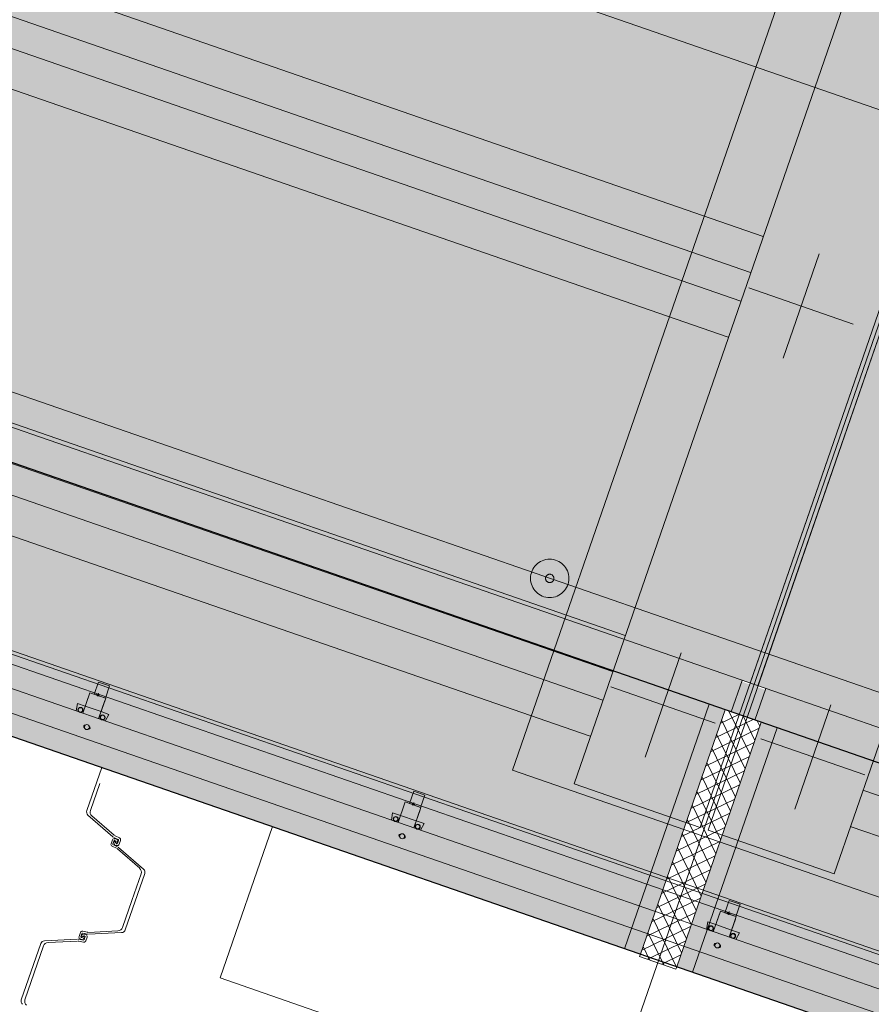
# Model space of a CAD drawing. Header units: metres. Extents: x 7508979 to 7510298, y 5841961 to 5842536.
# Tile 32 of 64: x 7509689.25 to 7509694.36, y 5842468.85 to 5842474.75. Entities that reach past the tile are written whole.
import ezdxf

# ---------------------------------------------------------------- set-up
doc = ezdxf.new("R2010")
doc.units = ezdxf.units.M
doc.linetypes.add('ACAD_ISO10W100', pattern=[18, 12, -3, 0, -3])
doc.linetypes.add('DASHED', pattern=[0.75, 0.5, -0.25])
for name, color, linetype, lineweight in [('013_AKP-Osie-2', 142, 'ACAD_ISO10W100', 18), ('015_AKP-Stal-cienka', 60, 'Continuous', 18), ('07_AKP-Wyposazenie', 133, 'Continuous', 18), ('08_JK_beton_przerywana', 40, 'DASHED', 9), ('09_JK_stal_przerywana', 90, 'DASHED', 9), ('16_JK_wyposażenie cienka', 200, 'Continuous', 13), ('AKP-Beton-widok', 44, 'Continuous', 30)]:
    doc.layers.add(name, color=color, linetype=linetype, lineweight=lineweight)
doc.layers.add('03_AKP-Kreskowania', color=7, linetype='Continuous', lineweight=9, true_color=0xa6a6a6)

msp = doc.modelspace()

# ---------------------------------------------------------------- hatches: boundary and pattern name
at = {"layer": '03_AKP-Kreskowania', "ltscale": 100, "transparency": 33554687}
h = msp.add_hatch(dxfattribs=at)
h.set_pattern_fill('GRASS', color=256, scale=0.045, angle=160.90316)
h.set_pattern_definition([(250.90316, (7511633.8898, 5841844.2328), (0.49932114, -1.028167), [0.2143125, -1.4021336]), (205.90316, (7511633.8898, 5841844.2328), (0.49932114, -1.028167), [0.2143125, -0.9286875]), (295.90316, (7511633.8898, 5841844.2328), (1.028167, 0.49932114), [0.2143125, -0.9286875])])
edge = h.paths.add_edge_path()
edge.add_spline(control_points=[(7509560.4281, 5842502.0417), (7509560.9762, 5842501.8269), (7509562.2237, 5842501.368), (7509563.4849, 5842500.9741), (7509564.2028, 5842500.7802)], knot_values=[19454.944206, 19454.944206, 19454.944206, 19454.944206, 21223.462374, 23456.740739, 23456.740739, 23456.740739, 23456.740739], degree=3, periodic=0)
edge.add_line((7509564.2028, 5842500.7802), (7509567.9422, 5842511.5796))
edge.add_line((7509567.9422, 5842511.5796), (7509567.9446, 5842511.601))
edge.add_line((7509567.9446, 5842511.601), (7509564.2647, 5842513.1229))
edge.add_line((7509564.2647, 5842513.1229), (7509560.4281, 5842502.0417))
edge = h.paths.add_edge_path()
edge.add_spline(control_points=[(7509557.9601, 5842503.0982), (7509558.5003, 5842502.8474), (7509559.0446, 5842502.6075), (7509559.5926, 5842502.3793)], knot_values=[24358.247031, 24358.247031, 24358.247031, 24358.247031, 26137.75858, 26137.75858, 26137.75858, 26137.75858], degree=3, periodic=0)
edge.add_line((7509559.5926, 5842502.3793), (7509563.4315, 5842513.4675))
edge.add_line((7509563.4315, 5842513.4675), (7509561.7858, 5842514.1481))
edge.add_line((7509561.7858, 5842514.1481), (7509557.9601, 5842503.0982))
edge = h.paths.add_edge_path()
edge.add_line((7509571.9005, 5842523.027), (7509571.9118, 5842523.0452))
edge.add_line((7509571.9118, 5842523.0452), (7509575.6504, 5842533.8449))
edge.add_spline(control_points=[(7509575.6504, 5842533.8449), (7509574.9664, 5842534.1365), (7509573.7316, 5842534.6067), (7509572.4674, 5842535.0174), (7509571.9038, 5842535.1875)], knot_values=[19454.944206, 19454.944206, 19454.944206, 19454.944206, 21688.222571, 23456.740739, 23456.740739, 23456.740739, 23456.740739], degree=3, periodic=0)
edge.add_line((7509571.9038, 5842535.1875), (7509568.0673, 5842524.1062))
edge.add_line((7509568.0673, 5842524.1062), (7509571.9005, 5842523.027))
edge = h.paths.add_edge_path()
edge.add_line((7509565.4852, 5842524.8333), (7509567.1995, 5842524.3506))
edge.add_line((7509567.1995, 5842524.3506), (7509571.0384, 5842535.4387))
edge.add_spline(control_points=[(7509571.0384, 5842535.4387), (7509570.4667, 5842535.5982), (7509569.8905, 5842535.7463), (7509569.3109, 5842535.8831)], knot_values=[24358.247031, 24358.247031, 24358.247031, 24358.247031, 26137.75858, 26137.75858, 26137.75858, 26137.75858], degree=3, periodic=0)
edge.add_line((7509569.3109, 5842535.8831), (7509565.4852, 5842524.8333))
edge = h.paths.add_edge_path()
edge.add_line((7509887.6326, 5842386.6744), (7509887.5854, 5842386.6908))
edge.add_line((7509887.5854, 5842386.6908), (7509891.9401, 5842399.2688))
edge.add_line((7509891.9401, 5842399.2688), (7509891.8637, 5842399.2926))
edge.add_line((7509891.8637, 5842399.2926), (7509887.4791, 5842386.6283))
edge.add_spline(control_points=[(7509887.4791, 5842386.6283), (7509887.9536, 5842386.3755), (7509890.7836, 5842384.9527), (7509893.6314, 5842383.8847), (7509896.0866, 5842383.23), (7509896.1132, 5842383.223)], knot_values=[21013.433794, 21013.433794, 21013.433794, 21013.433794, 22562.78043, 30165.17056, 30248.311095, 30248.311095, 30248.311095, 30248.311095], degree=3, periodic=0)
edge.add_line((7509896.1132, 5842383.223), (7509900.7195, 5842396.5278))
edge.add_line((7509900.7195, 5842396.5278), (7509891.9879, 5842399.2539))
edge.add_line((7509891.9879, 5842399.2539), (7509887.6326, 5842386.6744))
edge = h.paths.add_edge_path()
edge.add_line((7509903.4828, 5842409.6798), (7509906.9863, 5842419.7991))
edge.add_spline(control_points=[(7509906.9863, 5842419.7991), (7509906.3199, 5842420.0756), (7509903.6823, 5842421.1154), (7509900.9332, 5842421.9377), (7509898.8371, 5842422.185)], knot_values=[9690.860076, 9690.860076, 9690.860076, 9690.860076, 11850.095835, 18161.631326, 18161.631326, 18161.631326, 18161.631326], degree=3, periodic=0)
edge.add_line((7509898.8371, 5842422.185), (7509895.5102, 5842412.5758))
edge.add_line((7509895.5102, 5842412.5758), (7509895.509, 5842412.5713))
edge.add_line((7509895.509, 5842412.5713), (7509903.4828, 5842409.6798))
at = {"layer": '03_AKP-Kreskowania', "ltscale": 100, "transparency": 33554508}
h = msp.add_hatch(color=256, dxfattribs=at)
h.dxf.hatch_style = 1
h.paths.add_polyline_path([(7509655.8811, 5842483.8497), (7509693.6325, 5842470.7794), (7509695.9226, 5842477.3942), (7509658.1712, 5842490.4644)])
at = {"layer": '03_AKP-Kreskowania', "ltscale": 100, "transparency": 33554636}
h = msp.add_hatch(color=256, dxfattribs=at)
h.dxf.hatch_style = 1
h.paths.add_polyline_path([(7509655.8629, 5842483.6443), (7509693.5198, 5842470.6067), (7509693.5852, 5842470.7957), (7509655.9283, 5842483.8333)])
at = {"layer": '03_AKP-Kreskowania', "ltscale": 100, "transparency": 33554572}
h = msp.add_hatch(color=256, dxfattribs=at)
h.dxf.hatch_style = 1
h.paths.add_polyline_path([(7509655.4881, 5842482.1338), (7509692.8804, 5842469.1879), (7509693.3875, 5842470.6526), (7509655.9952, 5842483.5985)])
at = {"layer": '03_AKP-Kreskowania', "ltscale": 100, "transparency": 33554687}
h = msp.add_hatch(color=256, dxfattribs=at)
h.dxf.hatch_style = 1
h.paths.add_polyline_path([(7509693.6297, 5842470.7714), (7509693.677, 5842470.7551), (7509695.9699, 5842477.3778), (7509695.9226, 5842477.3942)])
at = {"layer": '03_AKP-Kreskowania', "ltscale": 100, "transparency": 33554508}
h = msp.add_hatch(color=256, dxfattribs=at)
h.dxf.hatch_style = 1
h.paths.add_polyline_path([(7509693.6797, 5842470.763), (7509731.4312, 5842457.6928), (7509733.7213, 5842464.3075), (7509695.9699, 5842477.3778)])
at = {"layer": '03_AKP-Kreskowania', "ltscale": 100, "transparency": 33554648}
h = msp.add_hatch(color=256, dxfattribs=at)
h.dxf.hatch_style = 1
h.paths.add_polyline_path([(7509693.5825, 5842470.7878), (7509693.7242, 5842470.7387), (7509693.6615, 5842470.5577), (7509693.5198, 5842470.6067)])
at = {"layer": '03_AKP-Kreskowania', "ltscale": 100, "transparency": 33554636}
h = msp.add_hatch(color=256, dxfattribs=at)
h.dxf.hatch_style = 1
h.paths.add_polyline_path([(7509693.6615, 5842470.5577), (7509731.3185, 5842457.5201), (7509731.3839, 5842457.7091), (7509693.727, 5842470.7467)])
at = {"layer": '03_AKP-Kreskowania', "ltscale": 100, "transparency": 33554648}
h = msp.add_hatch(color=256, dxfattribs=at)
h.dxf.hatch_style = 1
h.paths.add_polyline_path([(7509693.3875, 5842470.6526), (7509693.482, 5842470.6198), (7509692.9749, 5842469.1551), (7509692.8804, 5842469.1879)])
at = {"layer": '03_AKP-Kreskowania', "ltscale": 100, "transparency": 33554687}
h = msp.add_hatch(dxfattribs=at)
h.set_pattern_fill('ANSI37', color=256, scale=0.02, angle=160.90316)
h.set_pattern_definition([(205.903159, (7511510.89251, 5841855.76089), (0.0277400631, -0.0571203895), []), (295.903159, (7511510.89251, 5841855.76089), (0.0571203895, 0.0277400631), [])])
h.paths.add_polyline_path([(7509693.482, 5842470.6198), (7509693.6993, 5842470.5446), (7509693.1873, 5842469.0657), (7509692.97, 5842469.141)])
at = {"layer": '03_AKP-Kreskowania', "ltscale": 100, "transparency": 33554648}
h = msp.add_hatch(color=256, dxfattribs=at)
h.dxf.hatch_style = 1
h.paths.add_polyline_path([(7509693.6993, 5842470.5446), (7509693.7938, 5842470.5119), (7509693.2867, 5842469.0472), (7509693.1922, 5842469.0799)])
at = {"layer": '03_AKP-Kreskowania', "ltscale": 100, "transparency": 33554572}
h = msp.add_hatch(color=256, dxfattribs=at)
h.dxf.hatch_style = 1
h.paths.add_polyline_path([(7509693.2867, 5842469.0472), (7509730.6791, 5842456.1012), (7509731.1862, 5842457.5659), (7509693.7938, 5842470.5119)])

# ---------------------------------------------------------------- linework, layer by layer
at = {"layer": '013_AKP-Osie-2', "ltscale": 100}
for p, q in [((7509902.6542, 5842402.1159), (7509563.6355, 5842519.4907)), ((7509901.5744, 5842398.9971), (7509562.5557, 5842516.3719))]:
    msp.add_line(p, q, dxfattribs=at)
at = {"layer": '013_AKP-Osie-2', "ltscale": 70}
msp.add_line((7509698.6918, 5842485.3159), (7509691.1523, 5842463.5394), dxfattribs=at)
at = {"layer": '013_AKP-Osie-2', "ltscale": 15}
for p, q in [((7509693.8302, 5842472.7258), (7509694.0467, 5842473.3511)), ((7509693.6258, 5842473.1467), (7509694.2511, 5842472.9302)), ((7509693.0024, 5842470.335), (7509693.2189, 5842470.9603)), ((7509692.798, 5842470.7559), (7509693.4233, 5842470.5394)), ((7509693.9002, 5842470.0242), (7509694.1166, 5842470.6495)), ((7509694.321, 5842470.2286), (7509693.6958, 5842470.4451))]:
    msp.add_line(p, q, dxfattribs=at)
at = {"layer": '015_AKP-Stal-cienka'}
for p, q in [((7509689.7451, 5842470.2734), (7509689.6558, 5842470.0156)), ((7509689.6776, 5842470.0158), (7509689.7335, 5842470.1773)), ((7509689.8127, 5842469.8583), (7509689.663, 5842469.9885)), ((7509689.8197, 5842469.8673), (7509689.6863, 5842469.9834)), ((7509689.8092, 5842469.8397), (7509689.8012, 5842469.8164)), ((7509689.8194, 5842469.8356), (7509689.8128, 5842469.8163)), ((7509689.8186, 5842469.8545), (7509689.8437, 5842469.8429)), ((7509689.8196, 5842469.8298), (7509689.8213, 5842469.8348)), ((7509689.8248, 5842469.8369), (7509689.8233, 5842469.8374)), ((7509689.8325, 5842469.8443), (7509689.8245, 5842469.8471)), ((7509689.8253, 5842469.835), (7509689.8325, 5842469.8178)), ((7509689.8256, 5842469.8635), (7509689.8516, 5842469.8515)), ((7509689.8338, 5842469.8181), (7509689.8266, 5842469.8352)), ((7509689.8396, 5842469.8175), (7509689.8463, 5842469.8368)), ((7509689.8499, 5842469.8134), (7509689.8579, 5842469.8367)), ((7509689.8335, 5842469.7896), (7509689.8075, 5842469.8016)), ((7509689.8404, 5842469.7986), (7509689.8154, 5842469.8102)), ((7509689.8343, 5842469.8249), (7509689.8248, 5842469.8282)), ((7509689.8248, 5842469.8282), (7509689.8343, 5842469.8249)), ((7509689.8343, 5842469.8249), (7509689.8248, 5842469.8282)), ((7509689.8248, 5842469.8282), (7509689.8343, 5842469.8249)), ((7509689.8266, 5842469.8088), (7509689.8346, 5842469.806)), ((7509689.8312, 5842469.8313), (7509689.8279, 5842469.8218)), ((7509689.8279, 5842469.8218), (7509689.8312, 5842469.8313)), ((7509689.8312, 5842469.8313), (7509689.8279, 5842469.8218)), ((7509689.8279, 5842469.8218), (7509689.8312, 5842469.8313)), ((7509689.8343, 5842469.8162), (7509689.8358, 5842469.8156)), ((7509689.8395, 5842469.8233), (7509689.8378, 5842469.8183)), ((7509689.8394, 5842469.7857), (7509689.9728, 5842469.6697)), ((7509689.8464, 5842469.7947), (7509689.996, 5842469.6646)), ((7509690.0033, 5842469.6375), (7509689.8866, 5842469.3007)), ((7509689.9815, 5842469.6373), (7509689.9256, 5842469.4758)), ((7509689.8697, 5842469.3144), (7509689.9256, 5842469.4758)), ((7509689.6004, 5842469.245), (7509689.4022, 5842469.2352)), ((7509689.6074, 5842469.2443), (7509689.6342, 5842469.2379)), ((7509689.6091, 5842469.2618), (7509689.6172, 5842469.2851)), ((7509689.6246, 5842469.2438), (7509689.6166, 5842469.2466)), ((7509689.6197, 5842469.2587), (7509689.6264, 5842469.278)), ((7509689.6234, 5842469.2631), (7509689.6216, 5842469.2582)), ((7509689.6231, 5842469.2543), (7509689.6216, 5842469.2549)), ((7509689.6247, 5842469.2556), (7509689.6409, 5842469.2646)), ((7509689.6418, 5842469.2635), (7509689.6255, 5842469.2546)), ((7509689.6285, 5842469.2612), (7509689.638, 5842469.2579)), ((7509689.638, 5842469.2579), (7509689.6285, 5842469.2612)), ((7509689.6285, 5842469.2612), (7509689.638, 5842469.2579)), ((7509689.638, 5842469.2579), (7509689.6285, 5842469.2612)), ((7509689.6592, 5842469.2862), (7509689.6313, 5842469.2928)), ((7509689.6349, 5842469.2643), (7509689.6316, 5842469.2548)), ((7509689.6316, 5842469.2548), (7509689.6349, 5842469.2643)), ((7509689.6349, 5842469.2643), (7509689.6316, 5842469.2548)), ((7509689.6316, 5842469.2548), (7509689.6349, 5842469.2643)), ((7509689.6591, 5842469.2748), (7509689.6323, 5842469.2812)), ((7509689.6468, 5842469.2604), (7509689.6401, 5842469.2412)), ((7509689.6419, 5842469.2754), (7509689.6499, 5842469.2726)), ((7509689.6431, 5842469.256), (7509689.6448, 5842469.261)), ((7509689.6434, 5842469.2648), (7509689.6449, 5842469.2643)), ((7509689.6573, 5842469.2573), (7509689.6493, 5842469.2341)), ((7509689.6661, 5842469.2742), (7509689.8642, 5842469.2839)), ((7509689.6662, 5842469.2855), (7509689.8428, 5842469.2942)), ((7509689.3798, 5842469.2184), (7509689.2632, 5842468.8816)), ((7509689.3968, 5842469.2047), (7509689.3409, 5842469.0433)), ((7509689.6003, 5842469.2336), (7509689.4237, 5842469.2249)), ((7509689.6073, 5842469.2329), (7509689.6352, 5842469.2263)), ((7509689.285, 5842468.8819), (7509689.3409, 5842469.0433))]:
    msp.add_line(p, q, dxfattribs=at)
for centre, radius, start, end in [((7509689.6794, 5842470.0074), 0.025, 160.90316, 228.9858), ((7509689.706, 5842470.006), 0.03, 160.90316, 228.9858), ((7509689.8205, 5842469.8357), 0.012, 70.90316, 160.90316), ((7509689.8291, 5842469.8772), 0.025, 228.9858, 245.19215), ((7509689.8223, 5842469.8346), 0.003, 70.90316, 160.90316), ((7509689.8361, 5842469.8862), 0.025, 228.9858, 245.19215), ((7509689.8233, 5842469.8341), 0.00213, 22.90317, 160.90316), ((7509689.8238, 5842469.8341), 0.003, 22.90317, 70.90316), ((7509689.8292, 5842469.8349), 0.01, 30.36484, 70.90316), ((7509689.8206, 5842469.8298), 0.02, 340.90316, 30.36484), ((7509689.8416, 5842469.8384), 0.005, 340.90316, 65.19215), ((7509689.8466, 5842469.8406), 0.012, 340.90316, 65.19215), ((7509689.8125, 5842469.8125), 0.012, 160.90316, 245.19215), ((7509689.8175, 5842469.8147), 0.005, 160.90316, 245.19215), ((7509689.8385, 5842469.8233), 0.02, 160.90316, 210.36484), ((7509689.8298, 5842469.8182), 0.01, 210.36484, 250.90316), ((7509689.8353, 5842469.819), 0.003, 202.90317, 250.90316), ((7509689.823, 5842469.7669), 0.025, 48.9858, 65.19215), ((7509689.8358, 5842469.819), 0.00213, 202.90317, 340.90316), ((7509689.8385, 5842469.8173), 0.012, 250.90316, 340.90316), ((7509689.8368, 5842469.8185), 0.003, 250.90316, 340.90316), ((7509689.83, 5842469.7759), 0.025, 48.9858, 65.19215), ((7509689.9531, 5842469.6471), 0.03, 340.90316, 48.9858), ((7509689.9796, 5842469.6457), 0.025, 340.90316, 48.9858), ((7509689.8413, 5842469.3242), 0.03, 272.82052, 340.90316), ((7509689.6016, 5842469.22), 0.025, 76.61416, 92.82052), ((7509689.6205, 5842469.2579), 0.012, 160.90316, 250.90316), ((7509689.6285, 5842469.2811), 0.012, 76.61416, 160.90316), ((7509689.6225, 5842469.2577), 0.003, 160.90316, 250.90316), ((7509689.6237, 5842469.2575), 0.00213, 160.90316, 298.90315), ((7509689.6241, 5842469.2572), 0.003, 250.90316, 298.90315), ((7509689.6423, 5842469.2566), 0.02, 111.44148, 160.90316), ((7509689.6279, 5842469.2532), 0.01, 250.90316, 291.44148), ((7509689.6311, 5842469.2763), 0.005, 76.61416, 160.90316), ((7509689.6242, 5842469.2625), 0.02, 291.44148, 340.90316), ((7509689.6386, 5842469.2659), 0.01, 70.90316, 111.44148), ((7509689.6424, 5842469.262), 0.003, 70.90316, 118.90315), ((7509689.6428, 5842469.2617), 0.00213, 340.90316, 118.90315), ((7509689.6439, 5842469.2614), 0.003, 340.90316, 70.90316), ((7509689.646, 5842469.2612), 0.012, 340.90316, 70.90316), ((7509689.6649, 5842469.2991), 0.025, 256.61416, 272.82052), ((7509689.665, 5842469.3105), 0.025, 256.61416, 272.82052), ((7509689.863, 5842469.3089), 0.025, 272.82052, 340.90316), ((7509689.4035, 5842469.2102), 0.025, 92.82052, 160.90316), ((7509689.4251, 5842469.1949), 0.03, 92.82052, 160.90316), ((7509689.6015, 5842469.2086), 0.025, 76.61416, 92.82052), ((7509689.6354, 5842469.2428), 0.005, 256.61416, 340.90316), ((7509689.6379, 5842469.238), 0.012, 256.61416, 340.90316), ((7509689.2868, 5842468.8734), 0.025, 160.90316, 228.9858), ((7509689.3134, 5842468.8721), 0.03, 160.90316, 228.9858)]:
    msp.add_arc(centre, radius, start, end, dxfattribs=at)
at = {"layer": '07_AKP-Wyposazenie', "ltscale": 100}
for p, q in [((7509901.5091, 5842398.8085), (7509562.4904, 5842516.1833)), ((7509695.9226, 5842477.3942), (7509693.6325, 5842470.7794)), ((7509695.9699, 5842477.3778), (7509693.6797, 5842470.763)), ((7509693.5198, 5842470.6067), (7509693.5852, 5842470.7957)), ((7509693.6615, 5842470.5577), (7509693.727, 5842470.7467)), ((7509692.8804, 5842469.1879), (7509693.3875, 5842470.6526)), ((7509693.2867, 5842469.0472), (7509693.7938, 5842470.5119))]:
    msp.add_line(p, q, dxfattribs=at)
msp.add_lwpolyline([(7509693.482, 5842470.6198), (7509692.9749, 5842469.1551), (7509692.97, 5842469.141), (7509693.1873, 5842469.0657), (7509693.1922, 5842469.0799), (7509693.6993, 5842470.5446)], dxfattribs=at)
at = {"layer": '08_JK_beton_przerywana', "ltscale": 400}
for p, q in [((7509693.7104, 5842473.456), (7509657.471, 5842486.0028)), ((7509693.6352, 5842473.2387), (7509657.3957, 5842485.7855)), ((7509693.5763, 5842473.0686), (7509657.3368, 5842485.6154)), ((7509693.5011, 5842472.8512), (7509657.2616, 5842485.398)), ((7509692.8827, 5842471.0653), (7509656.6432, 5842483.6121)), ((7509692.8075, 5842470.8479), (7509656.568, 5842483.3947)), ((7509692.7486, 5842470.6778), (7509656.5091, 5842483.2246)), ((7509692.6733, 5842470.4605), (7509656.4338, 5842483.0073)), ((7509730.5473, 5842457.5912), (7509694.3078, 5842470.138)), ((7509730.472, 5842457.3738), (7509694.2325, 5842469.9207))]:
    msp.add_line(p, q, dxfattribs=at)
at = {"layer": '08_JK_beton_przerywana', "ltscale": 300}
msp.add_lwpolyline([(7509692.2084, 5842470.2576), (7509695.1261, 5842478.6848), (7509697.394, 5842477.8996), (7509694.4763, 5842469.4724)], close=True, dxfattribs=at)
at = {"layer": '08_JK_beton_przerywana', "ltscale": 230}
for points in [[(7509693.3331, 5842469.9147), (7509696.1615, 5842478.0841), (7509695.4056, 5842478.3459), (7509692.5772, 5842470.1765)], [(7509693.3804, 5842469.8984), (7509696.2088, 5842478.0678), (7509696.9648, 5842477.806), (7509694.1364, 5842469.6366)]]:
    msp.add_lwpolyline(points, close=True, dxfattribs=at)
at = {"layer": '08_JK_beton_przerywana', "ltscale": 250, "transparency": 33554559}
msp.add_lwpolyline([(7509695.085, 5842467.4097), (7509690.4546, 5842469.0128), (7509690.7684, 5842469.9191)], dxfattribs=at)
at = {"layer": '09_JK_stal_przerywana', "ltscale": 200}
for p, q in [((7509572.3573, 5842511.1968), (7509889.2698, 5842401.4755)), ((7509572.3141, 5842511.072), (7509889.2267, 5842401.3508))]:
    msp.add_line(p, q, dxfattribs=at)
at = {"layer": '09_JK_stal_przerywana', "ltscale": 100}
for radius in [0.115, 0.025]:
    msp.add_circle((7509692.4309, 5842471.4066), radius, dxfattribs=at)
at = {"layer": '16_JK_wyposażenie cienka'}
for p, q in [((7509562.07, 5842514.969), (7509901.0887, 5842397.5942)), ((7509562.0769, 5842514.9889), (7509901.0956, 5842397.614)), ((7509562.0514, 5842514.9151), (7509901.0701, 5842397.5403)), ((7509572.3586, 5842511.2005), (7509889.2711, 5842401.4793)), ((7509572.3128, 5842511.0682), (7509889.2253, 5842401.347)), ((7509689.7201, 5842470.7), (7509689.7266, 5842470.7189)), ((7509689.6725, 5842470.7154), (7509689.632, 5842470.5983)), ((7509689.632, 5842470.5983), (7509689.6725, 5842470.7154)), ((7509689.7302, 5842470.7018), (7509689.7132, 5842470.7077)), ((7509689.7139, 5842470.7127), (7509689.7328, 5842470.7062)), ((7509689.7265, 5842470.5655), (7509689.767, 5842470.6827)), ((7509689.7641, 5842470.6742), (7509689.7265, 5842470.5655)), ((7509689.5994, 5842470.6571), (7509689.592, 5842470.6121)), ((7509689.6467, 5842470.6408), (7509689.5994, 5842470.6571)), ((7509689.7884, 5842470.5917), (7509689.7412, 5842470.6081)), ((7509689.7664, 5842470.5517), (7509689.7884, 5842470.5917)), ((7509691.5625, 5842470.0611), (7509691.5219, 5842469.9439)), ((7509691.5219, 5842469.9439), (7509691.5625, 5842470.0611)), ((7509691.6202, 5842470.0475), (7509691.6032, 5842470.0534)), ((7509691.6039, 5842470.0584), (7509691.6228, 5842470.0519)), ((7509691.61, 5842470.0457), (7509691.6166, 5842470.0646)), ((7509691.6164, 5842469.9112), (7509691.657, 5842470.0284)), ((7509691.654, 5842470.0199), (7509691.6164, 5842469.9112)), ((7509691.4894, 5842470.0028), (7509691.4819, 5842469.9578)), ((7509691.5366, 5842469.9864), (7509691.4894, 5842470.0028)), ((7509691.6784, 5842469.9374), (7509691.6311, 5842469.9537)), ((7509691.6563, 5842469.8974), (7509691.6784, 5842469.9374)), ((7509693.4524, 5842469.4068), (7509693.4118, 5842469.2896)), ((7509693.4118, 5842469.2896), (7509693.4524, 5842469.4068)), ((7509693.5101, 5842469.3931), (7509693.4931, 5842469.399)), ((7509693.4938, 5842469.4041), (7509693.5127, 5842469.3975)), ((7509693.5, 5842469.3913), (7509693.5065, 5842469.4102)), ((7509693.5063, 5842469.2569), (7509693.5469, 5842469.374)), ((7509693.5439, 5842469.3655), (7509693.5063, 5842469.2569)), ((7509693.3793, 5842469.3485), (7509693.3719, 5842469.3034)), ((7509693.4265, 5842469.3321), (7509693.3793, 5842469.3485)), ((7509693.5683, 5842469.283), (7509693.521, 5842469.2994)), ((7509693.5463, 5842469.243), (7509693.5683, 5842469.283))]:
    msp.add_line(p, q, dxfattribs=at)
at = {"layer": '16_JK_wyposażenie cienka', "ltscale": 10}
for p, q in [((7509689.7412, 5842470.6081), (7509689.6467, 5842470.6408)), ((7509691.6311, 5842469.9537), (7509691.5366, 5842469.9864)), ((7509693.521, 5842469.2994), (7509693.4265, 5842469.3321))]:
    msp.add_line(p, q, dxfattribs=at)
at = {"layer": '16_JK_wyposażenie cienka'}
for points in [[(7509689.7671, 5842470.689), (7509689.7926, 5842470.7627), (7509689.7265, 5842470.7856), (7509689.7009, 5842470.7119)], [(7509691.657, 5842470.0347), (7509691.6825, 5842470.1084), (7509691.6164, 5842470.1313), (7509691.5909, 5842470.0576)], [(7509693.547, 5842469.3804), (7509693.5725, 5842469.454), (7509693.5063, 5842469.4769), (7509693.4808, 5842469.4033)]]:
    msp.add_lwpolyline(points, close=True, dxfattribs=at)
for points in [[(7509689.7265, 5842470.5655), (7509689.769, 5842470.6884), (7509689.6745, 5842470.7211), (7509689.632, 5842470.5983)], [(7509691.6164, 5842469.9112), (7509691.6589, 5842470.034), (7509691.5644, 5842470.0668), (7509691.5219, 5842469.9439)], [(7509693.5063, 5842469.2569), (7509693.5489, 5842469.3797), (7509693.4544, 5842469.4124), (7509693.4118, 5842469.2896)]]:
    msp.add_lwpolyline(points, dxfattribs=at)
for centre, radius in [((7509689.618, 5842470.619), 0.015), ((7509689.618, 5842470.619), 0.013), ((7509689.7503, 5842470.5732), 0.015), ((7509689.7503, 5842470.5732), 0.013), ((7509689.6563, 5842470.5157), 0.015), ((7509691.5079, 5842469.9646), 0.015), ((7509691.5079, 5842469.9646), 0.013), ((7509691.6402, 5842469.9188), 0.015), ((7509691.6402, 5842469.9188), 0.013), ((7509691.5462, 5842469.8614), 0.015), ((7509693.3978, 5842469.3103), 0.015), ((7509693.3978, 5842469.3103), 0.013), ((7509693.5301, 5842469.2645), 0.015), ((7509693.5301, 5842469.2645), 0.013), ((7509693.4362, 5842469.2071), 0.015)]:
    msp.add_circle(centre, radius, dxfattribs=at)
for centre, start, end in [((7509689.6457, 5842470.5194), 77.28252, 244.5238), ((7509689.6669, 5842470.5121), 257.28252, 64.5238), ((7509691.5356, 5842469.8651), 77.28252, 244.5238), ((7509691.5569, 5842469.8577), 257.28252, 64.5238), ((7509693.4255, 5842469.2108), 77.28252, 244.5238), ((7509693.4468, 5842469.2034), 257.28252, 64.5238)]:
    msp.add_arc(centre, 0.00875, start, end, dxfattribs=at)
at = {"layer": 'AKP-Beton-widok', "ltscale": 100}
for p, q in [((7509890.142, 5842402.5324), (7509572.7131, 5842512.4324)), ((7509889.6349, 5842401.0677), (7509572.206, 5842510.9677))]:
    msp.add_line(p, q, dxfattribs=at)

doc.saveas('drawing.dxf')
